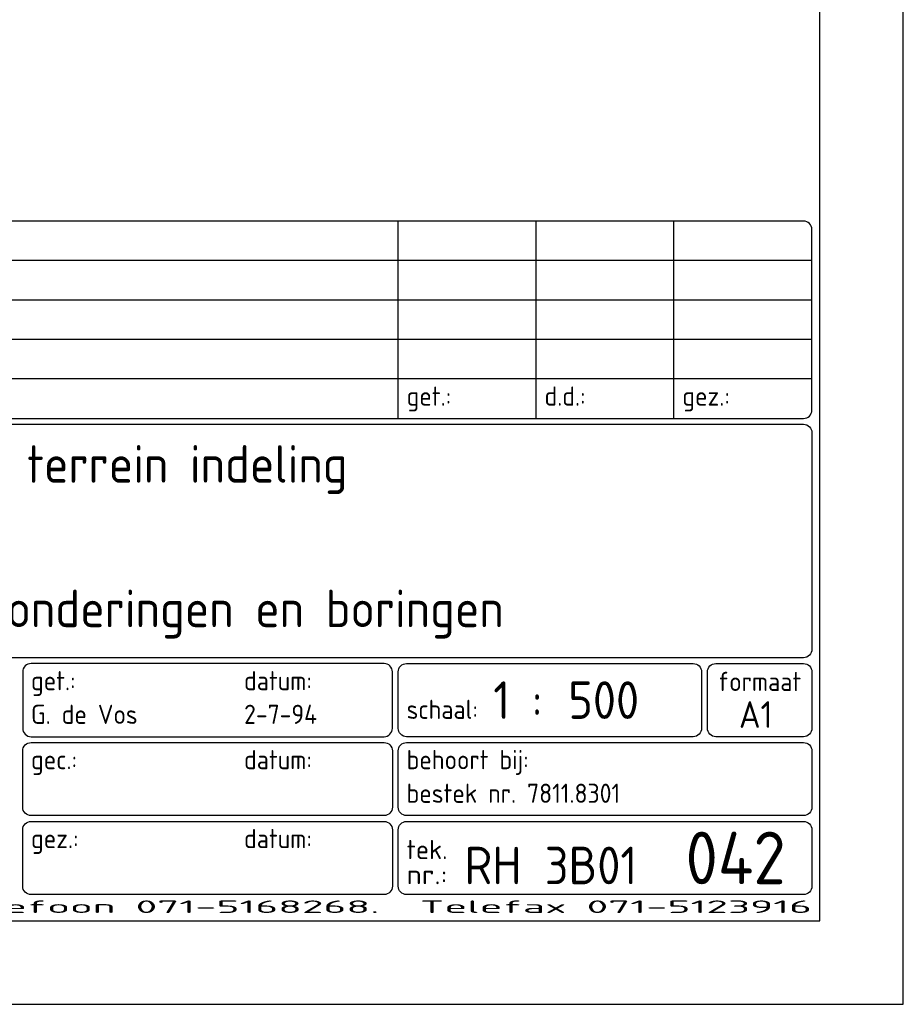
# Model space of a CAD drawing. Extents: x 0 to 420700, y 0 to 297000.
# Tile 13 of 18: x 367578 to 420500, y 0 to 59016. Entities that reach past the tile are written whole.
import ezdxf
from ezdxf.enums import TextEntityAlignment as Align

# ---------------------------------------------------------------- set-up
doc = ezdxf.new("R2010")
doc.units = 0
doc.header["$LTSCALE"] = 500
doc.layers.get('0').update_dxf_attribs({"linetype": 'CONTINUOUS'})
for name, color, linetype in [('TITLEBLK', 7, 'CONTINUOUS'), ('XA-03', 144, 'CONTINUOUS'), ('XA-05', 143, 'CONTINUOUS'), ('XA-07', 140, 'CONTINUOUS'), ('XA-10', 130, 'CONTINUOUS')]:
    doc.layers.add(name, color=color, linetype=linetype)
doc.layers.get('0').freeze()
doc.styles.add('SHEET', font='Iso.shx')

# ---------------------------------------------------------------- blocks, each defined once
blk = doc.blocks.new('AMW_TITLE')
at = {"layer": 'XA-03'}
for p, q in [((780.5, 70.23), (780.5, 93.88)), ((797.02, 70.23), (797.02, 93.88)), ((813.53, 70.23), (813.53, 93.88)), ((830.05, 89.15), (651.45, 89.15)), ((830.05, 84.42), (651.45, 84.42)), ((830.05, 79.69), (651.45, 79.69)), ((830.05, 74.96), (651.45, 74.96))]:
    blk.add_line(p, q, dxfattribs=at)
blk.add_lwpolyline([(0, 0), (841, 0), (841, 594), (0, 594)], close=True, dxfattribs=at)
for points in [[(651.45, 71.23, 0.414214), (652.45, 70.23), (829.05, 70.23, 0.414214), (830.05, 71.23), (830.05, 92.88, 0.414214), (829.05, 93.88), (652.45, 93.88, 0.414214), (651.45, 92.88)], [(830.05, 68.53), (830.05, 42.55, -0.414214), (829.05, 41.55), (652.45, 41.55, -0.414214), (651.45, 42.55), (651.45, 68.53, -0.414214), (652.45, 69.53), (829.05, 69.53, -0.414214)], [(735.51, 33.08, 0.414214), (736.51, 32.08), (778.8, 32.08, 0.414214), (779.8, 33.08), (779.8, 39.85, 0.414214), (778.8, 40.85), (736.51, 40.85, 0.414214), (735.51, 39.85)], [(781.5, 32.08, -0.414214), (780.5, 33.08), (780.5, 39.85, -0.414214), (781.5, 40.85), (815.83, 40.85, -0.414214), (816.83, 39.85), (816.83, 33.08, -0.414214), (815.83, 32.08)], [(830.05, 33.08, -0.414214), (829.05, 32.08), (818.53, 32.08, -0.414214), (817.53, 33.08), (817.53, 39.85, -0.414214), (818.53, 40.85), (829.05, 40.85, -0.414214), (830.05, 39.85)], [(736.51, 22.62, -0.414214), (735.51, 23.62), (735.51, 30.38, -0.414214), (736.51, 31.38), (778.8, 31.38, -0.414214), (779.8, 30.38), (779.8, 23.62, -0.414214), (778.8, 22.62)], [(830.05, 23.62, -0.414214), (829.05, 22.62), (781.5, 22.62, -0.414214), (780.5, 23.62), (780.5, 30.38, -0.414214), (781.5, 31.38), (829.05, 31.38, -0.414214), (830.05, 30.38)], [(736.51, 13.15, -0.414214), (735.51, 14.15), (735.51, 20.92, -0.414214), (736.51, 21.92), (778.8, 21.92, -0.414214), (779.8, 20.92), (779.8, 14.15, -0.414214), (778.8, 13.15)], [(781.5, 13.15, -0.414214), (780.5, 14.15), (780.5, 20.92, -0.414214), (781.5, 21.92), (829.05, 21.92, -0.414214), (830.05, 20.92), (830.05, 14.15, -0.414214), (829.05, 13.15)]]:
    blk.add_lwpolyline(points, format="xyb", close=True, dxfattribs=at)
at = {"layer": 'XA-07'}
blk.add_lwpolyline([(10, 10), (831, 10), (831, 584), (10, 584)], close=True, dxfattribs=at)
at = {"color": 143, "style": 'SHEET'}
for tag, p in [('23', (655.73, 91.51)), ('19', (655.73, 86.78)), ('15', (655.73, 82.05)), ('11', (655.73, 77.32))]:
    blk.add_attdef(tag, text='', height=3, dxfattribs=at).set_placement(p, align=Align.MIDDLE)
at = {"layer": 'XA-03', "style": 'SHEET'}
for s, p in [('get.:', (781.5, 71.76)), ('d.d.:', (798.02, 71.76)), ('gez.:', (814.53, 71.76)), ('datum:', (762.03, 37.65)), ('get.:', (736.51, 37.65)), ('schaal:', (781.5, 34.21)), ('gec.:', (736.51, 28.18)), ('datum:', (762.03, 28.18)), ('behoort bij:', (781.5, 28.18)), ('gez.:', (736.51, 18.72)), ('datum:', (762.03, 18.72))]:
    blk.add_text(s, height=2.3, dxfattribs=at).set_placement(p)
blk.add_text('formaat', height=2.3, dxfattribs=at).set_placement((823.79, 37.55), align=Align.CENTER)
for s, height, width, p, p2 in [('tek.', 2.3, 1.244488, (781.5, 17.41), (786.4, 17.41)), ('nr.:', 2.3, 1.493385, (781.5, 14.4), (786.4, 14.4)), ('Postbus 156, 2300 AD Leiden.  Telefoon 071-5168268.  Telefax 071-5123916', 1.5, 2.723747, (651.45, 10.95), (830.05, 10.95))]:
    blk.add_text(s, height=height, dxfattribs=dict(at, width=width)).set_placement(p, p2, align=Align.FIT)
for tag, p in [('24', (661.02, 90.68)), ('25', (781.5, 90.68)), ('26', (798.02, 90.68)), ('20', (661.02, 85.95)), ('21', (781.5, 85.95)), ('22', (798.02, 85.95)), ('16', (661.02, 81.22)), ('17', (781.5, 81.22)), ('18', (798.02, 81.22)), ('12', (661.02, 76.49)), ('13', (781.5, 76.49)), ('14', (798.02, 76.49)), ('8', (736.51, 33.61)), ('9', (762.03, 33.61)), ('10', (781.5, 24.15))]:
    blk.add_attdef(tag, p, '', height=2.3, dxfattribs=at)
at = {"layer": 'XA-05', "style": 'SHEET'}
blk.add_text('A1', height=3.2, dxfattribs=at).set_placement((823.33, 33.14), align=Align.CENTER)
at = {"layer": 'XA-07', "style": 'SHEET'}
blk.add_text('1 :', height=4.5, dxfattribs=at).set_placement((791.88, 34.21))
for tag, p in [('4', (654.94, 62.53)), ('5', (654.94, 53.87)), ('6', (654.94, 45.21)), ('7', (800.87, 34.21)), ('1', (788.43, 14.4)), ('2', (798.05, 14.4))]:
    blk.add_attdef(tag, p, '', height=4.5, dxfattribs=at)
at = {"layer": 'XA-10', "style": 'SHEET'}
blk.add_attdef('3', (814.91, 14.4), '', height=6.3, dxfattribs=at)

msp = doc.modelspace()

# ---------------------------------------------------------------- block references
at = {"layer": 'TITLEBLK'}
ref = msp.add_blockref('AMW_TITLE', (0, 0), dxfattribs=dict(at, xscale=500, yscale=500, zscale=500))
ref.add_attrib('1', 'RH', (394216, 7198), dxfattribs={"layer": 'XA-07', "height": 2250, "style": 'SHEET'})
ref.add_attrib('2', '3B01', (399027, 7198), dxfattribs={"layer": 'XA-07', "height": 2250, "style": 'SHEET'})
ref.add_attrib('3', '042', (407457, 7198), dxfattribs={"layer": 'XA-10', "height": 3150, "style": 'SHEET'})
ref.add_attrib('4', 'awzi Rijsenhout; 3e uitbreiding; terrein indeling', (327470, 31263), dxfattribs={"layer": 'XA-07', "height": 2250, "style": 'SHEET'})
ref.add_attrib('6', 'plattegrond nieuwe toestand, sonderingen en boringen', (327470, 22603), dxfattribs={"layer": 'XA-07', "height": 2250, "style": 'SHEET'})
ref.add_attrib('7', '500', (400437, 17107), dxfattribs={"layer": 'XA-07', "height": 2250, "style": 'SHEET'})
ref.add_attrib('10', 'bestek nr. 7811.8301', (390749, 12075), dxfattribs={"layer": 'XA-03', "height": 1150, "style": 'SHEET'})
ref.add_attrib('8', 'G. de Vos', (368253, 16807), dxfattribs={"layer": 'XA-03', "height": 1150, "style": 'SHEET'})
ref.add_attrib('9', '2-7-94', (381017, 16807), dxfattribs={"layer": 'XA-03', "height": 1150, "style": 'SHEET'})

doc.saveas('drawing.dxf')
